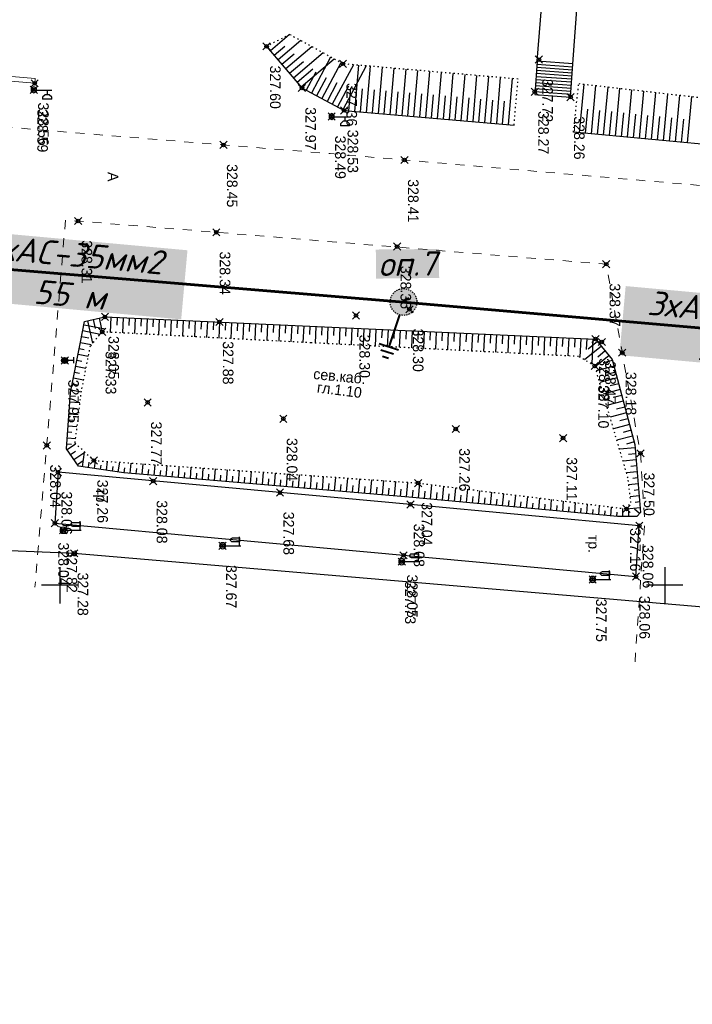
# Model space of a CAD drawing. Header units: metres. Extents: x 705573 to 711566, y 4301675 to 4311183.
# Tile 27 of 256: x 708653 to 708708, y 4301828 to 4301910. Entities that reach past the tile are written whole.
import ezdxf

# ---------------------------------------------------------------- set-up
doc = ezdxf.new("R2010")
doc.units = ezdxf.units.M
doc.header["$LTSCALE"] = 0.5
doc.header["$PDMODE"] = 35
doc.header["$PDSIZE"] = 0.3
for name, pattern in [('ACAD_ISO02W100', [15, 12, -3]), ('Auto_Street_NotBorder_Line_m1', [3, 1.5, -1.5]), ('ДОРОГИ_СТРОЯЩ', [9, 8, -1]), ('Контура низ откосов  Штриховая 0.1-0.5 - - - - - - -', [0.6, 0.1, -0.5])]:
    doc.linetypes.add(name, pattern=pattern)
for name, color, linetype in [('(001) Сетка', 92, 'Continuous'), ('(004) Точки рельефа', 7, 'Continuous'), ('(013) Газ', 30, 'ИК_Газопровод -------г--------'), ('(016) Кабель', 1, 'Continuous'), ('(019) Связь', 3, 'ИК_КАБ_СВЯЗИ'), ('(022) Возд. Линии', 7, 'Continuous'), ('(025) Дорога', 7, 'Continuous'), ('(035) Откосы', 7, 'Continuous'), ('Рамка', 7, 'Continuous')]:
    doc.layers.add(name, color=color, linetype=linetype)
doc.layers.add('AUTO#_ROADS_EXIST_L', color=7, linetype='Continuous', lineweight=15, true_color=0x000000)
doc.styles.add('BM-431', font='txt')
doc.styles.add('D-431', font='txt')
doc.styles.add('S', font='txtwr', dxfattribs={"oblique": 15})
doc.styles.get("Standard").update_dxf_attribs({"font": 'times.ttf'})
doc.styles.add('X_ISO', font='isocpeui.ttf')
doc.linetypes.add('GAZ_VOZDUSH', pattern='A,1,-2,["~",Standard,S=3,R=0,X=-1.5,Y=-1.5],-1,10', length=14)
doc.linetypes.add('ИК_Газопровод -------г--------', pattern='A,9,-0.6,["Г",Standard,S=1.2,R=0,X=0,Y=-0.6],-1.2', length=10.8)
doc.linetypes.add('ИК_КАБ_СВЯЗИ', pattern='A,4,["o",Standard,S=0.5,R=0,X=0,Y=-0.125],4,-2', length=10)
doc.linetypes.add('ИК_Э_КАБ_ВН', pattern='A,8,-2,["<<",Standard,S=1,R=0,X=0,Y=-0.5],8,[">>",Standard,S=1,R=0,X=-1,Y=-0.5],-2', length=20)

# ---------------------------------------------------------------- blocks, each defined once
blk = doc.blocks.new('*X15')
at = {"color": 0}
for p, q in [((9.5, 5.08), (10.49, 5.08)), ((9.5, 5.07), (10.49, 5.07)), ((9.5, 5.06), (10.49, 5.06)), ((9.5, 5.05), (10.49, 5.05)), ((9.5, 5.04), (10.49, 5.04)), ((9.5, 5.03), (10.49, 5.03)), ((9.5, 5.02), (10.5, 5.02)), ((9.5, 5.01), (10.5, 5.01)), ((9.5, 5), (10.5, 5)), ((9.5, 4.99), (10.5, 4.99)), ((9.5, 4.98), (10.5, 4.98)), ((9.5, 4.97), (10.5, 4.97)), ((9.5, 4.96), (10.49, 4.96)), ((9.5, 4.95), (10.49, 4.95)), ((9.5, 4.94), (10.49, 4.94)), ((9.5, 4.93), (10.49, 4.93)), ((9.5, 4.92), (10.49, 4.92)), ((9.5, 4.91), (10.49, 4.91)), ((9.5, 4.9), (10.49, 4.9)), ((9.51, 5.12), (10.48, 5.12)), ((9.51, 5.11), (10.48, 5.11)), ((9.51, 5.1), (10.48, 5.1)), ((9.51, 5.09), (10.49, 5.09)), ((9.51, 4.89), (10.49, 4.89)), ((9.52, 5.16), (10.47, 5.16)), ((9.52, 5.15), (10.47, 5.15)), ((9.52, 5.14), (10.47, 5.14)), ((9.52, 5.13), (10.48, 5.13)), ((9.53, 5.18), (10.46, 5.18)), ((9.53, 5.17), (10.46, 5.17)), ((9.54, 5.2), (10.45, 5.2)), ((9.54, 5.19), (10.46, 5.19)), ((9.55, 5.22), (10.44, 5.22)), ((9.55, 5.21), (10.45, 5.21)), ((9.56, 5.24), (10.43, 5.24)), ((9.56, 5.23), (10.44, 5.23)), ((9.57, 5.26), (10.42, 5.26)), ((9.57, 5.25), (10.43, 5.25)), ((9.58, 5.27), (10.41, 5.27)), ((9.59, 5.29), (10.4, 5.29)), ((9.59, 5.28), (10.41, 5.28)), ((9.6, 5.3), (10.39, 5.3)), ((9.61, 5.31), (10.38, 5.31)), ((9.62, 5.32), (10.37, 5.32)), ((9.63, 5.33), (10.37, 5.33)), ((9.64, 5.34), (10.36, 5.34)), ((9.65, 5.35), (10.35, 5.35)), ((9.66, 5.36), (10.34, 5.36)), ((9.67, 5.37), (10.32, 5.37)), ((9.68, 5.38), (10.31, 5.38)), ((9.69, 5.39), (10.3, 5.39)), ((9.71, 5.4), (10.29, 5.4)), ((9.72, 5.41), (10.27, 5.41)), ((9.74, 5.42), (10.26, 5.42)), ((9.75, 5.43), (10.24, 5.43)), ((9.77, 5.44), (10.22, 5.44)), ((9.79, 5.45), (10.2, 5.45)), ((9.82, 5.46), (10.18, 5.46)), ((9.85, 5.47), (10.15, 5.47)), ((9.88, 5.48), (10.11, 5.48)), ((9.94, 5.49), (10.05, 5.49)), ((9.51, 4.88), (10.48, 4.88)), ((9.51, 4.87), (10.48, 4.87)), ((9.51, 4.86), (10.48, 4.86)), ((9.52, 4.85), (10.48, 4.85)), ((9.52, 4.84), (10.47, 4.84)), ((9.52, 4.83), (10.47, 4.83)), ((9.53, 4.82), (10.47, 4.82)), ((9.53, 4.81), (10.46, 4.81)), ((9.53, 4.8), (10.46, 4.8)), ((9.54, 4.79), (10.45, 4.79)), ((9.54, 4.78), (10.45, 4.78)), ((9.55, 4.77), (10.44, 4.77)), ((9.55, 4.76), (10.44, 4.76)), ((9.56, 4.75), (10.43, 4.75)), ((9.56, 4.74), (10.43, 4.74)), ((9.57, 4.73), (10.42, 4.73)), ((9.58, 4.72), (10.41, 4.72)), ((9.58, 4.71), (10.41, 4.71)), ((9.59, 4.7), (10.4, 4.7)), ((9.6, 4.69), (10.39, 4.69)), ((9.61, 4.68), (10.39, 4.68)), ((9.61, 4.67), (10.38, 4.67)), ((9.62, 4.66), (10.37, 4.66)), ((9.63, 4.65), (10.36, 4.65)), ((9.64, 4.64), (10.35, 4.64)), ((9.65, 4.63), (10.34, 4.63)), ((9.66, 4.62), (10.33, 4.62)), ((9.67, 4.61), (10.32, 4.61)), ((9.69, 4.6), (10.31, 4.6)), ((9.7, 4.59), (10.29, 4.59)), ((9.71, 4.58), (10.28, 4.58)), ((9.73, 4.57), (10.26, 4.57)), ((9.75, 4.56), (10.25, 4.56)), ((9.76, 4.55), (10.23, 4.55)), ((9.78, 4.54), (10.21, 4.54)), ((9.81, 4.53), (10.18, 4.53)), ((9.83, 4.52), (10.16, 4.52)), ((9.87, 4.51), (10.12, 4.51)), ((9.91, 4.5), (10.08, 4.5))]:
    blk.add_line(p, q, dxfattribs=at)
blk = doc.blocks.new('I01070')
at = {"color": 0}
blk.add_circle((0.05, 0.03), 0.5, dxfattribs=at)
blk.add_blockref('*X15', (-9.95, -4.96), dxfattribs=at)
blk = doc.blocks.new('I0195')
at = {"layer": '(016) Кабель', "color": 0, "linetype": 'ИК_Э_КАБ_ВН'}
for p, q in [((-0.275, 0.74), (0.225, 0.74)), ((-0.025, 0.24), (-0.025, 0.74))]:
    blk.add_line(p, q, dxfattribs=at)
at = {"layer": '(016) Кабель', "color": 0, "linetype": 'ИК_Э_КАБ_ВН', "xscale": 0.5, "yscale": 0.5, "zscale": 0.5}
blk.add_blockref('I01070', (-0.025, -0.01), dxfattribs=at)
blk = doc.blocks.new('U1111')
for p, q in [((0.1, 0.45), (0.1, 2.95)), ((0.1, 2.2), (0.85, 2.2)), ((1.28934, 2.95), (0.85, 2.51066)), ((0.85, 2.51066), (0.85, 1.88934)), ((0.85, 1.88934), (1.28934, 1.45)), ((1.6, 2.95), (1.28934, 2.95)), ((1.6, 2.95), (1.6, 1.45)), ((0, 0.05), (0.1, 0.05)), ((0, -0.05), (0, 0.05)), ((0.1, 0.05), (0.1, -0.05)), ((1.28934, 1.45), (1.6, 1.45)), ((0.1, -0.05), (0, -0.05))]:
    blk.add_line(p, q)
blk.add_lwpolyline([(0.55, 0), (0.3, 0.433013), (-0.2, 0.433013), (-0.45, 0), (-0.2, -0.433013), (0.3, -0.433013)], close=True)
at = {"color": 4, "style": 'S', "oblique": 15}
blk.add_attdef('Z', (1.142936, -1.391276), '', height=2, dxfattribs=at)
blk = doc.blocks.new('f')
at = {"layer": '(022) Возд. Линии'}
for points in [[(0, 0.25), (0, 1.5)], [(0, 1.4), (0.75, 1.4)]]:
    blk.add_lwpolyline(points, dxfattribs=at)
blk.add_lwpolyline([(0.4875, 0.65), (0.4875, 0.65, 0.4142136), (0.65, 0.8125), (0.65, 1.4), (0.325, 1.4), (0.325, 0.8125, 0.4142136)], format="xyb", close=True, dxfattribs=at)
blk.add_circle((0, 0), 0.25, dxfattribs=at)
blk = doc.blocks.new('Setka')
at = {"layer": '(001) Сетка'}
for p, q in [((0, 1.5), (0, -1.5)), ((-1.5, 0), (1.5, 0))]:
    blk.add_line(p, q, dxfattribs=at)
blk = doc.blocks.new('5547')
at = {"layer": 'Рамка', "linetype": 'Continuous', "lineweight": 30}
blk.add_hatch(color=7, dxfattribs=at).paths.add_polyline_path([(1621682, -797356, 1), (1621687, -797672, 1)])
at = {"lineweight": 40}
for p, q in [((1621684, -797672), (1621684, -798072)), ((1621804, -798072), (1621564, -798072)), ((1621763, -798137), (1621605, -798137)), ((1621723, -798202), (1621646, -798202))]:
    blk.add_line(p, q, dxfattribs=at)
at = {"layer": 'Рамка', "color": 7, "linetype": 'ACAD_ISO02W100', "lineweight": 30}
blk.add_circle((1621684, -797514), 158, dxfattribs=at)

msp = doc.modelspace()

# ---------------------------------------------------------------- linework, layer by layer
at = {"layer": '(013) Газ', "linetype": 'GAZ_VOZDUSH', "elevation": 325.111, "flags": 128}
msp.add_lwpolyline([(708263.006, 4301898.285), (708267.492, 4301898.016), (708327.408, 4301893.734), (708350.025, 4301891.782), (708379.912, 4301889.21), (708474.408, 4301881.923), (708546.892, 4301875.369), (708558.895, 4301874.626), (708612.857, 4301869.388), (708645.294, 4301866.144), (708657.262, 4301865.626), (708710.546, 4301861.09), (708744.482, 4301857.649), (708772.362, 4301854.652), (708819.32, 4301851.722), (708956.482, 4301840.086), (708968.497, 4301838.773)], dxfattribs=at)
at = {"layer": '(025) Дорога', "flags": 128}
for points, elevation in [([(708695.524, 4301906.302), (708697.097, 4301925.633)], 327.723), ([(708698.486, 4301906.084), (708699.913, 4301925.526)], 327.723), ([(708695.505, 4301906.043), (708698.467, 4301905.826)], 327.723), ([(708695.45, 4301905.295), (708698.412, 4301905.078)], 327.723), ([(708695.468, 4301905.545), (708698.43, 4301905.327)], 327.723), ([(708695.486, 4301905.794), (708698.448, 4301905.577)], 327.723), ([(708695.376, 4301904.298), (708698.339, 4301904.081)], 327.723), ([(708695.395, 4301904.547), (708698.357, 4301904.33)], 327.723), ([(708695.413, 4301904.797), (708698.375, 4301904.579)], 327.723), ([(708695.431, 4301905.046), (708698.393, 4301904.829)], 327.723), ([(708695.34, 4301903.799), (708698.302, 4301903.582)], 327.723), ([(708695.358, 4301904.049), (708698.32, 4301903.831)], 327.723), ([(708655.927, 4301872.323), (708655.665, 4301868.112), (708684.485, 4301865.458), (708703.692, 4301863.701), (708703.969, 4301867.901), (708685.049, 4301869.663), (708655.927, 4301872.323)], 328.065)]:
    msp.add_lwpolyline(points, dxfattribs=dict(at, elevation=elevation))
at = {"layer": '(025) Дорога', "elevation": 327.723, "flags": 128}
msp.add_lwpolyline([(708695.524, 4301906.302), (708695.322, 4301903.55), (708698.284, 4301903.333), (708698.486, 4301906.084)], close=True, dxfattribs=at)
at = {"layer": '(035) Откосы'}
for p, q in [((708675.038, 4301908.477, 328.529), (708673.478, 4301907.15, 328.529)), ((708674.662, 4301907.512, 328.529), (708673.796, 4301906.776, 328.529)), ((708675.987, 4301907.996, 328.529), (708674.114, 4301906.403, 328.529)), ((708675.44, 4301906.886, 328.529), (708674.432, 4301906.029, 328.529)), ((708676.908, 4301907.49, 328.529), (708674.75, 4301905.655, 328.529)), ((708677.828, 4301906.985, 328.529), (708675.385, 4301904.908, 328.529)), ((708676.218, 4301906.259, 328.529), (708675.067, 4301905.281, 328.529)), ((708678.748, 4301906.479, 328.529), (708676.021, 4301904.16, 328.529)), ((708678.451, 4301906.642, 328.529), (708676.863, 4301903.669, 328.529)), ((708679.311, 4301906.17, 328.529), (708677.729, 4301903.207, 328.529)), ((708680.335, 4301906.004, 328.529), (708678.594, 4301902.745, 328.529)), ((708681.398, 4301905.911, 328.529), (708679.459, 4301902.282, 328.529)), ((708680.75, 4301905.968, 328.529), (708680.423, 4301902.15, 328.529)), ((708681.727, 4301905.883, 328.529), (708681.4, 4301902.066, 328.529)), ((708676.995, 4301905.633, 328.529), (708675.703, 4301904.534, 328.529)), ((708677.226, 4301905.389, 328.529), (708676.43, 4301903.9, 328.529)), ((708682.704, 4301905.797, 328.529), (708682.378, 4301901.982, 328.529)), ((708683.682, 4301905.712, 328.529), (708683.355, 4301901.899, 328.529)), ((708684.659, 4301905.627, 328.529), (708684.333, 4301901.815, 328.529)), ((708685.637, 4301905.542, 328.529), (708685.31, 4301901.731, 328.529)), ((708686.614, 4301905.457, 328.529), (708686.288, 4301901.647, 328.529)), ((708687.592, 4301905.372, 328.529), (708687.266, 4301901.564, 328.529)), ((708688.569, 4301905.287, 328.529), (708688.243, 4301901.48, 328.529)), ((708689.547, 4301905.201, 328.529), (708689.221, 4301901.396, 328.529)), ((708690.524, 4301905.116, 328.529), (708690.198, 4301901.312, 328.529)), ((708678.088, 4301904.922, 328.529), (708677.296, 4301903.438, 328.529)), ((708678.982, 4301904.513, 328.529), (708678.161, 4301902.976, 328.529)), ((708691.501, 4301905.031, 328.529), (708691.176, 4301901.229, 328.529)), ((708692.479, 4301904.946, 328.529), (708692.153, 4301901.145, 328.529)), ((708693.456, 4301904.861, 328.529), (708693.131, 4301901.061, 328.529)), ((708699.019, 4301900.384), (708699.397, 4301904.399)), ((708700.012, 4301900.29), (708700.388, 4301904.285)), ((708679.946, 4301904.236, 328.529), (708679.027, 4301902.514, 328.529)), ((708680.097, 4301904.101, 328.529), (708679.934, 4301902.192, 328.529)), ((708681.075, 4301904.016, 328.529), (708680.911, 4301902.108, 328.529)), ((708682.052, 4301903.932, 328.529), (708681.889, 4301902.024, 328.529)), ((708683.03, 4301903.848, 328.529), (708682.866, 4301901.94, 328.529)), ((708684.007, 4301903.763, 328.529), (708683.844, 4301901.857, 328.529)), ((708684.985, 4301903.679, 328.529), (708684.822, 4301901.773, 328.529)), ((708685.962, 4301903.594, 328.529), (708685.799, 4301901.689, 328.529)), ((708686.94, 4301903.51, 328.529), (708686.777, 4301901.605, 328.529)), ((708701.006, 4301900.197), (708701.38, 4301904.171)), ((708701.999, 4301900.103), (708702.371, 4301904.057)), ((708702.992, 4301900.01), (708703.362, 4301903.944)), ((708703.985, 4301899.916), (708704.354, 4301903.83)), ((708704.978, 4301899.823), (708705.345, 4301903.716)), ((708705.972, 4301899.729), (708706.336, 4301903.602)), ((708706.965, 4301899.636), (708707.327, 4301903.488)), ((708687.917, 4301903.425, 328.529), (708687.754, 4301901.522, 328.529)), ((708688.895, 4301903.341, 328.529), (708688.732, 4301901.438, 328.529)), ((708689.872, 4301903.257, 328.529), (708689.709, 4301901.354, 328.529)), ((708690.85, 4301903.172, 328.529), (708690.687, 4301901.271, 328.529)), ((708691.827, 4301903.088, 328.529), (708691.665, 4301901.187, 328.529)), ((708692.805, 4301903.003, 328.529), (708692.642, 4301901.103, 328.529)), ((708707.958, 4301899.542), (708708.319, 4301903.374)), ((708699.516, 4301900.337), (708699.704, 4301902.34)), ((708700.509, 4301900.244), (708700.697, 4301902.236)), ((708701.502, 4301900.15), (708701.689, 4301902.132)), ((708702.495, 4301900.057), (708702.681, 4301902.029)), ((708703.489, 4301899.963), (708703.673, 4301901.925)), ((708704.482, 4301899.87), (708704.665, 4301901.821)), ((708705.475, 4301899.776), (708705.658, 4301901.717)), ((708706.468, 4301899.683), (708706.65, 4301901.614)), ((708707.461, 4301899.589), (708707.642, 4301901.51)), ((708658.351, 4301884.831, 328.049), (708658.777, 4301882.985, 328.049)), ((708658.837, 4301884.943, 328.049), (708659.008, 4301884.2, 328.049)), ((708659.322, 4301885.055, 328.049), (708659.582, 4301883.928, 328.049)), ((708660.305, 4301885.144, 328.049), (708660.249, 4301883.888, 328.049)), ((708660.803, 4301885.122, 328.049), (708660.775, 4301884.492, 328.049)), ((708661.301, 4301885.099, 328.049), (708661.244, 4301883.836, 328.049)), ((708661.799, 4301885.077, 328.049), (708661.77, 4301884.443, 328.049)), ((708662.296, 4301885.054, 328.049), (708662.239, 4301883.784, 328.049)), ((708662.794, 4301885.032, 328.049), (708662.765, 4301884.395, 328.049)), ((708663.292, 4301885.009, 328.049), (708663.234, 4301883.732, 328.049)), ((708663.79, 4301884.987, 328.049), (708663.761, 4301884.346, 328.049)), ((708664.287, 4301884.964, 328.049), (708664.229, 4301883.68, 328.049)), ((708664.785, 4301884.942, 328.049), (708664.756, 4301884.298, 328.049)), ((708665.283, 4301884.919, 328.049), (708665.225, 4301883.628, 328.049)), ((708665.781, 4301884.897, 328.049), (708665.751, 4301884.249, 328.049)), ((708666.278, 4301884.875, 328.049), (708666.22, 4301883.576, 328.049)), ((708666.776, 4301884.852, 328.049), (708666.747, 4301884.201, 328.049)), ((708667.274, 4301884.83, 328.049), (708667.215, 4301883.524, 328.049)), ((708667.772, 4301884.807, 328.049), (708667.742, 4301884.152, 328.049)), ((708668.269, 4301884.785, 328.049), (708668.21, 4301883.472, 328.049)), ((708668.767, 4301884.762, 328.049), (708668.737, 4301884.104, 328.049)), ((708669.265, 4301884.74, 328.049), (708669.205, 4301883.42, 328.049)), ((708657.977, 4301884.027, 328.049), (708659.42, 4301883.738, 328.049)), ((708658.075, 4301884.515, 328.049), (708659.813, 4301884.167, 328.049)), ((708669.763, 4301884.717, 328.049), (708669.733, 4301884.055, 328.049)), ((708670.26, 4301884.695, 328.049), (708670.2, 4301883.368, 328.049)), ((708670.758, 4301884.672, 328.049), (708670.728, 4301884.007, 328.049)), ((708671.256, 4301884.65, 328.049), (708671.196, 4301883.316, 328.049)), ((708671.754, 4301884.627, 328.049), (708671.723, 4301883.959, 328.049)), ((708672.251, 4301884.605, 328.049), (708672.191, 4301883.264, 328.049)), ((708672.749, 4301884.583, 328.049), (708672.719, 4301883.91, 328.049)), ((708673.247, 4301884.56, 328.049), (708673.186, 4301883.212, 328.049)), ((708673.745, 4301884.538, 328.049), (708673.714, 4301883.862, 328.049)), ((708674.242, 4301884.515, 328.049), (708674.181, 4301883.16, 328.049)), ((708674.74, 4301884.493, 328.049), (708674.709, 4301883.813, 328.049)), ((708675.238, 4301884.47, 328.049), (708675.176, 4301883.108, 328.049)), ((708675.736, 4301884.448, 328.049), (708675.705, 4301883.765, 328.049)), ((708676.233, 4301884.425, 328.049), (708676.172, 4301883.056, 328.049)), ((708676.731, 4301884.403, 328.049), (708676.7, 4301883.716, 328.049)), ((708677.229, 4301884.38, 328.049), (708677.167, 4301883.004, 328.049)), ((708677.727, 4301884.358, 328.049), (708677.695, 4301883.668, 328.049)), ((708678.224, 4301884.335, 328.049), (708678.162, 4301882.953, 328.049)), ((708678.722, 4301884.313, 328.049), (708678.691, 4301883.62, 328.049)), ((708679.22, 4301884.29, 328.049), (708679.157, 4301882.903, 328.049)), ((708679.718, 4301884.268, 328.049), (708679.686, 4301883.573, 328.049)), ((708680.215, 4301884.246, 328.049), (708680.152, 4301882.852, 328.049)), ((708680.713, 4301884.223, 328.049), (708680.682, 4301883.525, 328.049)), ((708681.211, 4301884.201, 328.049), (708681.148, 4301882.801, 328.049)), ((708681.709, 4301884.178, 328.049), (708681.677, 4301883.477, 328.049)), ((708682.206, 4301884.156, 328.049), (708682.143, 4301882.75, 328.049)), ((708682.704, 4301884.133, 328.049), (708682.672, 4301883.429, 328.049)), ((708683.202, 4301884.111, 328.049), (708683.138, 4301882.699, 328.049)), ((708683.7, 4301884.088, 328.049), (708683.668, 4301883.381, 328.049)), ((708684.197, 4301884.066, 328.049), (708684.133, 4301882.649, 328.049)), ((708684.695, 4301884.043, 328.049), (708684.663, 4301883.333, 328.049)), ((708685.193, 4301884.021, 328.049), (708685.129, 4301882.598, 328.049)), ((708685.691, 4301883.998, 328.049), (708685.658, 4301883.285, 328.049)), ((708686.188, 4301883.976, 328.049), (708686.124, 4301882.547, 328.049)), ((708686.686, 4301883.954, 328.049), (708686.654, 4301883.238, 328.049)), ((708687.184, 4301883.931, 328.049), (708687.119, 4301882.496, 328.049)), ((708687.682, 4301883.909, 328.049), (708687.649, 4301883.19, 328.049)), ((708657.88, 4301883.538, 328.049), (708658.464, 4301883.421, 328.049)), ((708688.179, 4301883.886, 328.049), (708688.114, 4301882.445, 328.049)), ((708688.677, 4301883.864, 328.049), (708688.644, 4301883.142, 328.049)), ((708689.175, 4301883.841, 328.049), (708689.109, 4301882.395, 328.049)), ((708689.673, 4301883.819, 328.049), (708689.64, 4301883.094, 328.049)), ((708690.17, 4301883.796, 328.049), (708690.105, 4301882.344, 328.049)), ((708690.668, 4301883.774, 328.049), (708690.635, 4301883.046, 328.049)), ((708691.166, 4301883.751, 328.049), (708691.1, 4301882.293, 328.049)), ((708691.664, 4301883.729, 328.049), (708691.631, 4301882.998, 328.049)), ((708692.161, 4301883.706, 328.049), (708692.095, 4301882.242, 328.049)), ((708692.659, 4301883.684, 328.049), (708692.626, 4301882.95, 328.049)), ((708693.157, 4301883.661, 328.049), (708693.09, 4301882.191, 328.049)), ((708693.655, 4301883.639, 328.049), (708693.621, 4301882.902, 328.049)), ((708694.152, 4301883.617, 328.049), (708694.086, 4301882.141, 328.049)), ((708694.65, 4301883.594, 328.049), (708694.617, 4301882.855, 328.049)), ((708695.148, 4301883.572, 328.049), (708695.081, 4301882.09, 328.049)), ((708695.646, 4301883.549, 328.049), (708695.612, 4301882.807, 328.049)), ((708696.143, 4301883.527, 328.049), (708696.076, 4301882.039, 328.049)), ((708696.641, 4301883.504, 328.049), (708696.607, 4301882.759, 328.049)), ((708697.139, 4301883.482, 328.049), (708697.071, 4301881.988, 328.049)), ((708697.637, 4301883.459, 328.049), (708697.603, 4301882.711, 328.049)), ((708698.134, 4301883.437, 328.049), (708698.067, 4301881.937, 328.049)), ((708698.632, 4301883.414, 328.049), (708698.598, 4301882.663, 328.049)), ((708699.13, 4301883.392, 328.049), (708699.059, 4301881.827, 328.049)), ((708699.628, 4301883.369, 328.049), (708699.586, 4301882.457, 328.049)), ((708700.525, 4301883.129, 328.049), (708699.754, 4301882.5, 328.049)), ((708700.125, 4301883.347, 328.049), (708700.031, 4301881.263, 328.049)), ((708657.684, 4301882.561, 328.049), (708658.097, 4301882.478, 328.049)), ((708657.782, 4301883.049, 328.049), (708658.678, 4301882.87, 328.049)), ((708700.84, 4301882.743, 328.049), (708699.444, 4301881.604, 328.049)), ((708701.155, 4301882.357, 328.049), (708700.53, 4301881.847, 328.049)), ((708657.488, 4301881.584, 328.049), (708657.901, 4301881.501, 328.049)), ((708657.586, 4301882.072, 328.049), (708658.412, 4301881.907, 328.049)), ((708701.47, 4301881.971, 328.049), (708700.315, 4301881.028, 328.049)), ((708701.756, 4301881.57, 328.049), (708700.982, 4301881.366, 328.049)), ((708657.391, 4301881.095, 328.049), (708658.216, 4301880.93, 328.049)), ((708701.883, 4301881.089, 328.049), (708700.412, 4301880.7, 328.049)), ((708657.195, 4301880.118, 328.049), (708658.021, 4301879.953, 328.049)), ((708657.293, 4301880.607, 328.049), (708657.706, 4301880.524, 328.049)), ((708702.138, 4301880.125, 328.049), (708700.696, 4301879.744, 328.049)), ((708702.01, 4301880.607, 328.049), (708701.282, 4301880.414, 328.049)), ((708657, 4301879.141, 328.049), (708657.83, 4301878.975, 328.049)), ((708657.097, 4301879.629, 328.049), (708657.51, 4301879.547, 328.049)), ((708702.393, 4301879.162, 328.049), (708700.979, 4301878.788, 328.049)), ((708702.265, 4301879.644, 328.049), (708701.551, 4301879.455, 328.049)), ((708656.935, 4301878.648, 328.049), (708657.359, 4301878.617, 328.049)), ((708702.52, 4301878.68, 328.049), (708701.82, 4301878.495, 328.049)), ((708656.863, 4301877.654, 328.049), (708657.262, 4301877.625, 328.049)), ((708656.899, 4301878.151, 328.049), (708657.721, 4301878.091, 328.049)), ((708702.647, 4301878.198, 328.049), (708701.263, 4301877.832, 328.049)), ((708702.775, 4301877.717, 328.049), (708702.089, 4301877.536, 328.049)), ((708656.792, 4301876.66, 328.049), (708657.165, 4301876.633, 328.049)), ((708656.827, 4301877.157, 328.049), (708657.6, 4301877.101, 328.049)), ((708702.902, 4301877.235, 328.049), (708701.546, 4301876.877, 328.049)), ((708703.029, 4301876.753, 328.049), (708702.358, 4301876.576, 328.049)), ((708656.756, 4301876.163, 328.049), (708657.479, 4301876.111, 328.049)), ((708703.157, 4301876.272, 328.049), (708701.829, 4301875.921, 328.049)), ((708703.284, 4301875.79, 328.049), (708702.628, 4301875.616, 328.049)), ((708656.684, 4301875.169, 328.049), (708657.358, 4301875.12, 328.049)), ((708656.72, 4301875.666, 328.049), (708657.069, 4301875.641, 328.049)), ((708703.411, 4301875.308, 328.049), (708702.113, 4301874.965, 328.049)), ((708656.648, 4301874.672, 328.049), (708657.053, 4301874.643, 328.049)), ((708656.674, 4301874.192, 328.049), (708657.383, 4301874.683, 328.049)), ((708703.618, 4301874.336, 328.049), (708702.332, 4301874.227, 328.049)), ((708703.539, 4301874.826, 328.049), (708702.897, 4301874.657, 328.049)), ((708656.957, 4301873.783, 328.049), (708657.358, 4301874.06, 328.049)), ((708657.241, 4301873.373, 328.049), (708658.134, 4301873.992, 328.049)), ((708657.951, 4301872.783, 328.049), (708658.128, 4301873.998, 328.049)), ((708703.702, 4301873.343, 328.049), (708702.621, 4301873.251, 328.049)), ((708703.66, 4301873.84, 328.049), (708703.068, 4301873.789, 328.049)), ((708657.525, 4301872.963, 328.049), (708658.017, 4301873.305, 328.049)), ((708658.444, 4301872.711, 328.049), (708658.508, 4301873.15, 328.049)), ((708658.937, 4301872.639, 328.049), (708659.031, 4301873.287, 328.049)), ((708659.43, 4301872.567, 328.049), (708659.48, 4301872.909, 328.049)), ((708659.923, 4301872.495, 328.049), (708660.028, 4301873.217, 328.049)), ((708660.416, 4301872.423, 328.049), (708660.471, 4301872.803, 328.049)), ((708660.909, 4301872.351, 328.049), (708661.025, 4301873.148, 328.049)), ((708661.402, 4301872.281, 328.049), (708661.438, 4301872.699, 328.049)), ((708661.898, 4301872.239, 328.049), (708661.971, 4301873.082, 328.049)), ((708662.395, 4301872.196, 328.049), (708662.431, 4301872.622, 328.049)), ((708662.891, 4301872.154, 328.049), (708662.965, 4301873.013, 328.049)), ((708663.388, 4301872.111, 328.049), (708663.425, 4301872.545, 328.049)), ((708663.884, 4301872.069, 328.049), (708663.959, 4301872.944, 328.049)), ((708664.877, 4301871.984, 328.049), (708664.953, 4301872.874, 328.049)), ((708665.87, 4301871.899, 328.049), (708665.948, 4301872.805, 328.049)), ((708666.863, 4301871.814, 328.049), (708666.942, 4301872.736, 328.049)), ((708667.856, 4301871.729, 328.049), (708667.936, 4301872.667, 328.049)), ((708668.849, 4301871.643, 328.049), (708668.93, 4301872.598, 328.049)), ((708669.841, 4301871.558, 328.049), (708669.925, 4301872.528, 328.049)), ((708703.745, 4301872.847, 328.049), (708703.255, 4301872.805, 328.049)), ((708664.381, 4301872.026, 328.049), (708664.418, 4301872.468, 328.049)), ((708665.374, 4301871.941, 328.049), (708665.412, 4301872.39, 328.049)), ((708666.366, 4301871.856, 328.049), (708666.406, 4301872.313, 328.049)), ((708667.359, 4301871.771, 328.049), (708667.399, 4301872.236, 328.049)), ((708668.352, 4301871.686, 328.049), (708668.393, 4301872.159, 328.049)), ((708669.345, 4301871.601, 328.049), (708669.386, 4301872.082, 328.049)), ((708670.338, 4301871.516, 328.049), (708670.38, 4301872.005, 328.049)), ((708670.834, 4301871.473, 328.049), (708670.919, 4301872.459, 328.049)), ((708671.331, 4301871.431, 328.049), (708671.373, 4301871.928, 328.049)), ((708671.827, 4301871.388, 328.049), (708671.913, 4301872.39, 328.049)), ((708672.324, 4301871.346, 328.049), (708672.367, 4301871.851, 328.049)), ((708672.82, 4301871.303, 328.049), (708672.907, 4301872.321, 328.049)), ((708673.317, 4301871.261, 328.049), (708673.36, 4301871.773, 328.049)), ((708673.813, 4301871.218, 328.049), (708673.901, 4301872.252, 328.049)), ((708674.806, 4301871.133, 328.049), (708674.896, 4301872.182, 328.049)), ((708675.799, 4301871.048, 328.049), (708675.89, 4301872.113, 328.049)), ((708676.792, 4301870.963, 328.049), (708676.884, 4301872.044, 328.049)), ((708677.784, 4301870.878, 328.049), (708677.878, 4301871.975, 328.049)), ((708678.777, 4301870.793, 328.049), (708678.873, 4301871.905, 328.049)), ((708679.77, 4301870.708, 328.049), (708679.867, 4301871.836, 328.049)), ((708680.763, 4301870.623, 328.049), (708680.861, 4301871.767, 328.049)), ((708681.756, 4301870.538, 328.049), (708681.855, 4301871.698, 328.049)), ((708703.787, 4301872.351, 328.049), (708702.91, 4301872.276, 328.049)), ((708703.829, 4301871.854, 328.049), (708703.435, 4301871.82, 328.049)), ((708674.309, 4301871.176, 328.049), (708674.354, 4301871.696, 328.049)), ((708675.302, 4301871.091, 328.049), (708675.348, 4301871.619, 328.049)), ((708676.295, 4301871.006, 328.049), (708676.341, 4301871.542, 328.049)), ((708677.288, 4301870.921, 328.049), (708677.335, 4301871.465, 328.049)), ((708678.281, 4301870.835, 328.049), (708678.328, 4301871.388, 328.049)), ((708679.274, 4301870.75, 328.049), (708679.322, 4301871.311, 328.049)), ((708680.267, 4301870.665, 328.049), (708680.315, 4301871.233, 328.049)), ((708681.26, 4301870.58, 328.049), (708681.309, 4301871.156, 328.049)), ((708682.252, 4301870.495, 328.049), (708682.302, 4301871.079, 328.049)), ((708682.749, 4301870.453, 328.049), (708682.85, 4301871.629, 328.049)), ((708683.245, 4301870.41, 328.049), (708683.296, 4301871.002, 328.049)), ((708683.742, 4301870.368, 328.049), (708683.844, 4301871.559, 328.049)), ((708684.238, 4301870.325, 328.049), (708684.29, 4301870.925, 328.049)), ((708684.735, 4301870.283, 328.049), (708684.838, 4301871.49, 328.049)), ((708685.727, 4301870.192, 328.049), (708685.84, 4301871.412, 328.049)), ((708686.719, 4301870.1, 328.049), (708686.83, 4301871.29, 328.049)), ((708687.711, 4301870.008, 328.049), (708687.819, 4301871.167, 328.049)), ((708688.704, 4301869.916, 328.049), (708688.808, 4301871.044, 328.049)), ((708689.696, 4301869.824, 328.049), (708689.798, 4301870.922, 328.049)), ((708703.872, 4301871.358, 328.049), (708703.099, 4301871.292, 328.049)), ((708685.231, 4301870.238, 328.049), (708685.287, 4301870.846, 328.049)), ((708686.223, 4301870.146, 328.049), (708686.279, 4301870.748, 328.049)), ((708687.215, 4301870.054, 328.049), (708687.27, 4301870.641, 328.049)), ((708688.208, 4301869.962, 328.049), (708688.261, 4301870.534, 328.049)), ((708689.2, 4301869.87, 328.049), (708689.251, 4301870.426, 328.049)), ((708690.192, 4301869.778, 328.049), (708690.242, 4301870.319, 328.049)), ((708690.688, 4301869.732, 328.049), (708690.787, 4301870.799, 328.049)), ((708691.184, 4301869.686, 328.049), (708691.233, 4301870.212, 328.049)), ((708691.681, 4301869.64, 328.049), (708691.777, 4301870.676, 328.049)), ((708692.177, 4301869.594, 328.049), (708692.224, 4301870.104, 328.049)), ((708692.673, 4301869.548, 328.049), (708692.766, 4301870.554, 328.049)), ((708693.665, 4301869.456, 328.049), (708693.755, 4301870.431, 328.049)), ((708694.657, 4301869.364, 328.049), (708694.745, 4301870.308, 328.049)), ((708695.65, 4301869.272, 328.049), (708695.734, 4301870.185, 328.049)), ((708703.956, 4301870.365, 328.049), (708703.215, 4301870.301, 328.049)), ((708703.914, 4301870.861, 328.049), (708703.536, 4301870.829, 328.049)), ((708693.169, 4301869.502, 328.049), (708693.215, 4301869.997, 328.049)), ((708694.161, 4301869.41, 328.049), (708694.206, 4301869.89, 328.049)), ((708695.153, 4301869.318, 328.049), (708695.196, 4301869.782, 328.049)), ((708696.146, 4301869.226, 328.049), (708696.187, 4301869.675, 328.049)), ((708696.642, 4301869.18, 328.049), (708696.724, 4301870.063, 328.049)), ((708697.138, 4301869.134, 328.049), (708697.178, 4301869.568, 328.049)), ((708697.634, 4301869.088, 328.049), (708697.713, 4301869.94, 328.049)), ((708698.13, 4301869.042, 328.049), (708698.169, 4301869.46, 328.049)), ((708698.626, 4301868.996, 328.049), (708698.702, 4301869.817, 328.049)), ((708699.122, 4301868.95, 328.049), (708699.16, 4301869.353, 328.049)), ((708699.619, 4301868.904, 328.049), (708699.692, 4301869.695, 328.049)), ((708700.611, 4301868.812, 328.049), (708700.681, 4301869.572, 328.049)), ((708701.603, 4301868.72, 328.049), (708701.671, 4301869.449, 328.049)), ((708702.597, 4301868.668, 328.049), (708702.597, 4301869.334, 328.049)), ((708704.041, 4301869.372, 328.049), (708702.905, 4301869.275, 328.049)), ((708703.987, 4301868.908, 328.049), (708703.578, 4301869.287, 328.049)), ((708703.999, 4301869.868, 328.049), (708703.636, 4301869.837, 328.049)), ((708700.115, 4301868.858, 328.049), (708700.151, 4301869.246, 328.049)), ((708701.107, 4301868.766, 328.049), (708701.141, 4301869.138, 328.049)), ((708702.099, 4301868.674, 328.049), (708702.132, 4301869.031, 328.049)), ((708703.095, 4301868.668, 328.049), (708703.095, 4301869.113, 328.049))]:
    msp.add_line(p, q, dxfattribs=at)
at = {"layer": '(035) Откосы', "linetype": 'Контура низ откосов  Штриховая 0.1-0.5 - - - - - - -'}
for points, elevation in [([(708693.62, 4301901.019), (708693.945, 4301904.818), (708679.477, 4301906.079), (708675.077, 4301908.496), (708673.161, 4301907.524)], 328.529), ([(708659.578, 4301883.923), (708658.583, 4301882.758), (708657.837, 4301879.037), (708657.312, 4301874.748), (708658.89, 4301873.297), (708685.694, 4301871.431), (708702.919, 4301869.295), (708703.271, 4301869.819), (708703.033, 4301871.862), (708700.29, 4301881.114), (708698.946, 4301881.892), (708676.83, 4301883.021), (708659.578, 4301883.923)], 327.326)]:
    msp.add_lwpolyline(points, dxfattribs=dict(at, elevation=elevation))
at = {"layer": '(035) Откосы', "flags": 128}
for points, elevation in [([(708673.161, 4301907.524), (708676.085, 4301904.085), (708679.572, 4301902.223), (708693.62, 4301901.019)], 328.529), ([(708659.808, 4301885.167), (708700.356, 4301883.337), (708701.736, 4301881.646), (708703.593, 4301874.619), (708704.073, 4301869.001), (708703.765, 4301868.668), (708702.163, 4301868.668), (708684.907, 4301870.268), (708661.36, 4301872.285), (708657.617, 4301872.831), (708656.619, 4301874.271), (708656.955, 4301878.918), (708657.785, 4301883.063), (708658.128, 4301884.779), (708659.808, 4301885.167)], 328.049)]:
    msp.add_lwpolyline(points, dxfattribs=dict(at, elevation=elevation))
at = {"layer": '(035) Откосы', "linetype": 'Контура низ откосов  Штриховая 0.1-0.5 - - - - - - -'}
msp.add_lwpolyline([(708698.523, 4301900.431), (708698.963, 4301904.449), (708711.493, 4301903.01), (708723.77, 4301902.282), (708726.951, 4301901.761), (708746.905, 4301900.17), (708780.392, 4301897.13), (708813.314, 4301893.279), (708821.299, 4301893.886), (708823.505, 4301900.284), (708824.383, 4301899.979)], dxfattribs=at)
at = {"layer": '(035) Откосы', "flags": 128}
msp.add_lwpolyline([(708824.383, 4301899.979), (708821.735, 4301893.129), (708813.389, 4301891.636), (708780.365, 4301893.684), (708746.926, 4301896.628), (708726.834, 4301899.648), (708723.491, 4301899.805), (708711.482, 4301899.211), (708698.523, 4301900.431)], dxfattribs=at)
at = {"color": 0, "linetype": 'ByBlock', "lineweight": 50}
msp.add_line((708684.479, 4301886.395), (708684.918, 4301886.744), dxfattribs=at)
at = {"color": 1, "linetype": 'ByBlock', "lineweight": 60, "flags": 128}
msp.add_lwpolyline([(708306.939, 4301907.685), (708350.937, 4301917.13), (708405.66, 4301911.626), (708460.365, 4301905.933), (708515.015, 4301899.736), (708569.909, 4301896.326), (708629.666, 4301890.929), (708684.479, 4301886.395), (708739.272, 4301881.628), (708793.875, 4301875.032), (708848.72, 4301870.915), (708903.566, 4301866.797), (708958.412, 4301862.68), (709008.245, 4301858.598), (709058.079, 4301854.533), (709107.914, 4301850.467), (709162.684, 4301845.45), (709207.444, 4301840.809), (709212.78, 4301813.286)], dxfattribs=at)
at = {"color": 0, "linetype": 'ByBlock', "lineweight": -2, "transparency": 16777216}
for p in [(708673.161, 4301907.524, 327.601), (708695.667, 4301906.429, 327.723), (708679.477, 4301906.079, 327.355), (708653.998, 4301904.471, 328.559), (708676.085, 4301904.085, 327.968), (708653.93, 4301903.931, 328.587), (708695.33, 4301903.769, 328.271), (708698.284, 4301903.333, 328.264), (708678.543, 4301901.734, 328.489), (708679.572, 4301902.223, 328.529), (708669.601, 4301899.38, 328.447), (708684.564, 4301898.131, 328.409), (708657.589, 4301893.088, 328.312), (708669.01, 4301892.154, 328.34), (708683.948, 4301890.973, 328.36), (708701.23, 4301889.522, 328.373), (708680.551, 4301885.281, 328.295), (708684.97, 4301885.79, 328.299), (708659.808, 4301885.167, 328.049), (708669.265, 4301884.74, 327.884), (708659.578, 4301883.923, 327.326), (708700.356, 4301883.337, 328.378), (708700.862, 4301883.091, 328.471), (708702.557, 4301882.206, 328.183), (708656.486, 4301881.561, 327.95), (708700.29, 4301881.114, 327.101), (708663.338, 4301878.098, 327.769), (708674.55, 4301876.743, 328.041), (708688.798, 4301875.897, 327.259), (708697.673, 4301875.152, 327.106), (708654.994, 4301874.545, 328.04), (708704.065, 4301873.888, 327.501), (708658.89, 4301873.297, 327.255), (708655.927, 4301872.323, 328.065), (708663.795, 4301871.598, 328.08), (708685.694, 4301871.431, 327.042), (708674.271, 4301870.647, 327.679), (708685.049, 4301869.663, 328.075), (708702.919, 4301869.295, 327.162), (708655.665, 4301868.112, 328.04), (708656.348, 4301867.528, 327.816), (708703.969, 4301867.901, 328.057), (708669.529, 4301866.248, 327.666), (708657.262, 4301865.626, 327.285), (708684.331, 4301864.935, 327.729), (708684.485, 4301865.458, 328.05), (708700.111, 4301863.466, 327.752), (708703.692, 4301863.701, 328.059)]:
    msp.add_point(p, dxfattribs=at)
at = {"layer": 'AUTO#_ROADS_EXIST_L', "linetype": 'Auto_Street_NotBorder_Line_m1', "lineweight": 15, "flags": 128}
for points in [[(708827.103, 4301919.074), (708827.103, 4301904.178), (708825.986, 4301896.279), (708822.776, 4301890.373), (708819.196, 4301886.537), (708678.412, 4301898.66), (708678.412, 4301898.66), (708658.184, 4301900.313), (708558.763, 4301908.574), (708497.813, 4301913.404), (708494.295, 4301920.639), (708492.522, 4301929.556), (708493.411, 4301942.821)], [(708703.612, 4301856.662), (708704.409, 4301868.212), (708704.065, 4301873.888), (708701.23, 4301889.522), (708657.589, 4301893.088), (708656.542, 4301893.175), (708654.021, 4301862.84)]]:
    msp.add_lwpolyline(points, dxfattribs=at)
at = {"layer": 'AUTO#_ROADS_EXIST_L', "lineweight": 15, "elevation": 328.712, "flags": 128}
msp.add_lwpolyline([(708603.092, 4301909.152), (708654.031, 4301904.869), (708653.998, 4301904.471), (708603.059, 4301908.754)], dxfattribs=at)

# ---------------------------------------------------------------- block references
at = {"layer": '(001) Сетка', "rotation": 270}
for p in [(708656.068, 4301862.985), (708706.068, 4301862.985)]:
    msp.add_blockref('Setka', p, dxfattribs=at)
at = {"layer": '(019) Связь', "color": 0, "rotation": 270}
msp.add_blockref('I0195', (708656.471, 4301881.561, 327.536), dxfattribs=at)
at = {"layer": '(022) Возд. Линии', "xscale": 0.5, "yscale": 0.5, "zscale": 0.5, "rotation": 270}
for p in [(708653.93, 4301903.956, 325.947), (708678.543, 4301901.759, 325.947)]:
    msp.add_blockref('U1111', p, dxfattribs=at)
at = {"layer": '(022) Возд. Линии', "xscale": -1, "rotation": 270}
for p in [(708656.348, 4301867.528, 326.892), (708669.529, 4301866.248, 326.892), (708684.331, 4301864.935, 326.892), (708700.111, 4301863.466, 326.892)]:
    msp.add_blockref('f', p, dxfattribs=at)
at = {"lineweight": 40, "xscale": 0.007000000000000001, "yscale": 0.007000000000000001, "zscale": 0.007000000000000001, "rotation": 342.0527022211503}
msp.add_blockref('5547', (699605.296, 4310695.31, -1.575), dxfattribs=at)

# ---------------------------------------------------------------- texts
at = {"layer": '(004) Точки рельефа', "style": 'D-431'}
for s, p in [('327.60', (708673.446, 4301905.938, 327.601)), ('327.36', (708679.762, 4301904.492, 327.355)), ('327.72', (708695.946, 4301904.842, 327.723)), ('328.56', (708654.283, 4301902.884, 328.559)), ('328.59', (708654.214, 4301902.344, 328.587)), ('327.97', (708676.369, 4301902.499, 327.968)), ('328.27', (708695.613, 4301902.182, 328.271)), ('328.26', (708698.569, 4301901.746, 328.264)), ('328.53', (708679.855, 4301900.636, 328.529)), ('328.49', (708678.827, 4301900.147, 328.489)), ('328.45', (708669.884, 4301897.794, 328.447)), ('328.41', (708684.847, 4301896.545, 328.409)), ('328.31', (708657.872, 4301891.501, 328.312)), ('328.34', (708669.294, 4301890.568, 328.34)), ('328.36', (708684.233, 4301889.387, 328.36)), ('328.37', (708701.514, 4301887.936, 328.373)), ('328.30', (708685.253, 4301884.203, 328.299)), ('328.05', (708660.091, 4301883.58, 328.049)), ('327.88', (708669.548, 4301883.154, 327.884)), ('328.30', (708680.834, 4301883.694, 328.295)), ('327.33', (708659.857, 4301882.336, 327.326)), ('328.38', (708700.639, 4301881.75, 328.378)), ('328.47', (708701.145, 4301881.504, 328.471)), ('327.95', (708656.77, 4301879.974, 327.95)), ('328.18', (708702.84, 4301880.619, 328.183)), ('327.10', (708700.572, 4301879.527, 327.101)), ('327.77', (708663.618, 4301876.512, 327.769)), ('328.04', (708674.834, 4301875.157, 328.041)), ('327.26', (708689.083, 4301874.311, 327.259)), ('327.11', (708697.952, 4301873.566, 327.106)), ('328.04', (708655.277, 4301872.959, 328.04)), ('327.50', (708704.347, 4301872.301, 327.501)), ('327.26', (708659.175, 4301871.71, 327.255)), ('328.06', (708656.212, 4301870.736, 328.065)), ('328.08', (708664.078, 4301870.011, 328.08)), ('327.04', (708685.976, 4301869.844, 327.042)), ('327.68', (708674.557, 4301869.061, 327.679)), ('328.08', (708685.332, 4301868.076, 328.075)), ('327.16', (708703.204, 4301867.708, 327.162)), ('328.04', (708655.948, 4301866.525, 328.04)), ('328.06', (708704.254, 4301866.314, 328.057)), ('327.82', (708656.631, 4301865.941, 327.816)), ('327.67', (708669.814, 4301864.661, 327.666)), ('327.28', (708657.545, 4301864.039, 327.285)), ('328.05', (708684.768, 4301863.871, 328.05)), ('327.73', (708684.61, 4301863.348, 327.729)), ('328.06', (708703.977, 4301862.114, 328.059)), ('327.75', (708700.392, 4301861.879, 327.752))]:
    msp.add_text(s, height=0.875, rotation=270, dxfattribs=at).set_placement(p)
at = {"layer": '(019) Связь', "color": 0, "linetype": 'Continuous', "style": 'D-431'}
for s, rotation, p in [('сев.каб.', 354.40906, (708676.99, 4301880.035, 325.726)), ('гл.1.10', 352.69654, (708677.29, 4301878.925, 325.726))]:
    msp.add_text(s, height=0.875, rotation=rotation, dxfattribs=at).set_placement(p)
at = {"layer": '(025) Дорога', "linetype": 'ДОРОГИ_СТРОЯЩ', "style": 'BM-431'}
for s, p in [('A', (708660.043, 4301897.139)), ('тр.', (708659.07, 4301871.018)), ('тр.', (708699.757, 4301867.158))]:
    msp.add_text(s, height=0.875, rotation=270, dxfattribs=at).set_placement(p)
at = {"color": 5, "linetype": 'ByBlock', "ltscale": 0.5, "char_height": 2, "width": 18.26461, "attachment_point": 5, "rotation": 354.79881, "style": 'X_ISO', "bg_fill": 1, "box_fill_scale": 1.1, "bg_fill_color": 255, "bg_fill_transparency": 0}
for insert in [(708657.072, 4301888.662), (708711.875, 4301884.011)]:
    msp.add_mtext('{\\fISOCPEUR|b1|i1|c204|p34;3хАС-35мм2\\P55 м}', dxfattribs=dict(at, insert=insert))
at = {"color": 5, "linetype": 'ByBlock', "ltscale": 0.5, "insert": (708684.809, 4301889.557, -648.934), "char_height": 2, "attachment_point": 5, "rotation": 0.54202, "style": 'X_ISO', "bg_fill": 1, "box_fill_scale": 1.1, "bg_fill_color": 255, "bg_fill_transparency": 0}
msp.add_mtext('{\\fISOCPEUR|b1|i1|c204|p34;оп.7}', dxfattribs=at)

doc.saveas('drawing.dxf')
